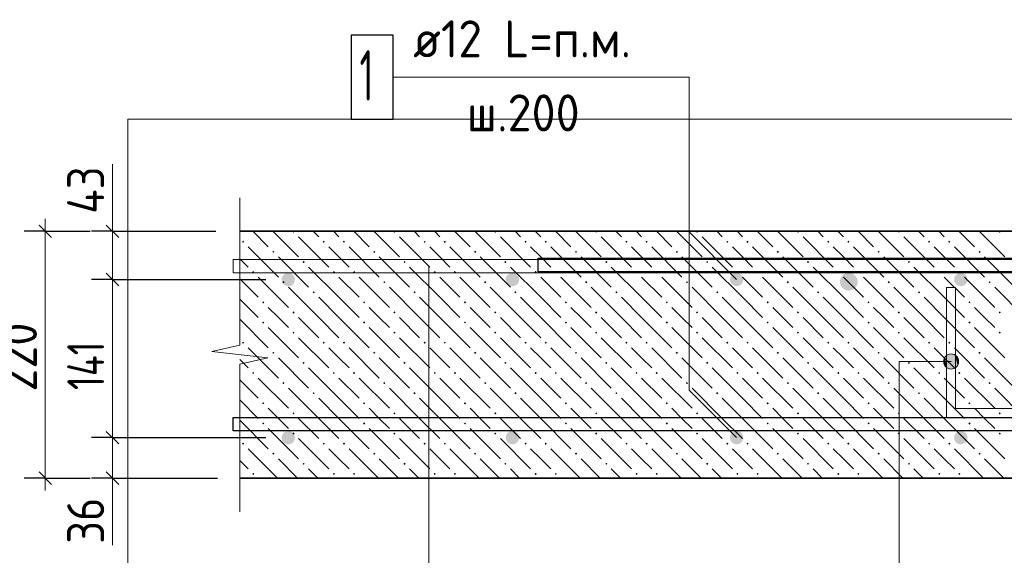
# Model space of a CAD drawing. Header units: millimetres. Extents: x 0 to 42000, y 0 to 29700.
# Tile 17 of 33: x 19842 to 25698, y 16247 to 19431. Entities that reach past the tile are written whole.
import ezdxf

# ---------------------------------------------------------------- set-up
doc = ezdxf.new("R2010")
doc.units = ezdxf.units.MM
for name, color, linetype, lineweight in [('Standard', 7, 'Continuous', 25), ('ДОП Верх по У', 7, 'Continuous', 18), ('ДОП Верх по Х', 7, 'Continuous', 18), ('ДОП Низ по У', 7, 'Continuous', 18), ('ЖБ Перекрытие верхний уровень', 7, 'Continuous', 18), ('Размерная линия_ общее', 7, 'Continuous', 13), ('Фиксатор', 7, 'Continuous', 50), ('Фоновоя арматура Х1', 7, 'Continuous', 25)]:
    doc.layers.add(name, color=color, linetype=linetype, lineweight=lineweight)
doc.styles.add('ISOCPEUR', font='txt')

msp = doc.modelspace()

# ---------------------------------------------------------------- hatches: boundary and pattern name
at = {"layer": 'Standard', "linetype": 'Continuous', "lineweight": 13, "transparency": 33554687}
for points in [[(25342.7, 17377), (25342.7, 17422), (25336.4, 17399.5)], [(25358.9, 17360.8), (25358.9, 17438.2), (25342.7, 17422)], [(25358.9, 17360.8), (25342.7, 17422), (25342.7, 17377)], [(25381.4, 17354.5), (25381.4, 17444.5), (25358.9, 17438.2)], [(25381.4, 17354.5), (25358.9, 17438.2), (25358.9, 17360.8)], [(25403.9, 17360.8), (25403.9, 17438.2), (25381.4, 17444.5)], [(25403.9, 17360.8), (25381.4, 17444.5), (25381.4, 17354.5)], [(25420.1, 17377), (25420.1, 17422), (25403.9, 17438.2)], [(25420.1, 17377), (25403.9, 17438.2), (25403.9, 17360.8)], [(25420.1, 17422), (25420.1, 17377), (25426.4, 17399.5)]]:
    msp.add_hatch(color=7, dxfattribs=at).paths.add_polyline_path(points)
at = {"layer": 'ДОП Верх по Х', "linetype": 'Continuous', "lineweight": 25, "transparency": 33554687}
msp.add_hatch(color=7, dxfattribs=at).paths.add_polyline_path([(24826.1, 17873), (24822, 17893.4), (24810.4, 17910.7), (24793.1, 17922.3), (24772.7, 17926.4), (24752.3, 17922.3), (24735, 17910.7), (24723.5, 17893.4), (24719.4, 17873), (24723.5, 17852.6), (24735, 17835.3), (24752.3, 17823.8), (24772.7, 17819.7), (24793.1, 17823.8), (24810.4, 17835.3), (24822, 17852.6)])
at = {"layer": 'ЖБ Перекрытие верхний уровень', "linetype": 'Continuous', "lineweight": 18, "transparency": 33554687}
for points in [[(21464.2, 18170.8), (21466.4, 18173), (21474.9, 18173), (21477.1, 18170.8), (21470.6, 18164.3)], [(22064.2, 18170.8), (22066.4, 18173), (22074.9, 18173), (22077.1, 18170.8), (22070.6, 18164.3)], [(22664.2, 18170.8), (22666.4, 18173), (22674.9, 18173), (22677.1, 18170.8), (22670.6, 18164.3)], [(23264.2, 18170.8), (23266.4, 18173), (23274.9, 18173), (23277.1, 18170.8), (23270.6, 18164.3)], [(23864.2, 18170.8), (23866.4, 18173), (23874.9, 18173), (23877.1, 18170.8), (23870.6, 18164.3)], [(24464.2, 18170.8), (24466.4, 18173), (24474.9, 18173), (24477.1, 18170.8), (24470.6, 18164.3)], [(25064.2, 18170.8), (25066.4, 18173), (25074.9, 18173), (25077.1, 18170.8), (25070.6, 18164.3)], [(25664.2, 18170.8), (25666.4, 18173), (25674.9, 18173), (25677.1, 18170.8), (25670.6, 18164.3)], [(21164.2, 18110.8), (21170.6, 18117.3), (21177.1, 18110.8), (21170.6, 18104.3)], [(21644.2, 18110.8), (21650.7, 18117.3), (21657.2, 18110.8), (21650.7, 18104.3)], [(21764.2, 18110.8), (21770.6, 18117.3), (21777.1, 18110.8), (21770.6, 18104.3)], [(22244.2, 18110.8), (22250.7, 18117.3), (22257.2, 18110.8), (22250.7, 18104.3)], [(22364.2, 18110.8), (22370.6, 18117.3), (22377.1, 18110.8), (22370.6, 18104.3)], [(22844.2, 18110.8), (22850.7, 18117.3), (22857.2, 18110.8), (22850.7, 18104.3)], [(22964.2, 18110.8), (22970.6, 18117.3), (22977.1, 18110.8), (22970.6, 18104.3)], [(23444.2, 18110.8), (23450.7, 18117.3), (23457.2, 18110.8), (23450.7, 18104.3)], [(23564.2, 18110.8), (23570.6, 18117.3), (23577.1, 18110.8), (23570.6, 18104.3)], [(24044.2, 18110.8), (24050.7, 18117.3), (24057.2, 18110.8), (24050.7, 18104.3)], [(24164.2, 18110.8), (24170.6, 18117.3), (24177.1, 18110.8), (24170.6, 18104.3)], [(24644.2, 18110.8), (24650.7, 18117.3), (24657.2, 18110.8), (24650.7, 18104.3)], [(24764.2, 18110.8), (24770.6, 18117.3), (24777.1, 18110.8), (24770.6, 18104.3)], [(25244.2, 18110.8), (25250.7, 18117.3), (25257.2, 18110.8), (25250.7, 18104.3)], [(25364.2, 18110.8), (25370.6, 18117.3), (25377.1, 18110.8), (25370.6, 18104.3)], [(21344.2, 18050.8), (21350.7, 18057.3), (21357.2, 18050.8), (21350.7, 18044.3)], [(21944.2, 18050.8), (21950.7, 18057.3), (21957.2, 18050.8), (21950.7, 18044.3)], [(22544.2, 18050.8), (22550.7, 18057.3), (22557.2, 18050.8), (22550.7, 18044.3)], [(23144.2, 18050.8), (23150.7, 18057.3), (23157.2, 18050.8), (23150.7, 18044.3)], [(23744.2, 18050.8), (23750.7, 18057.3), (23757.2, 18050.8), (23750.7, 18044.3)], [(24344.2, 18050.8), (24350.7, 18057.3), (24357.2, 18050.8), (24350.7, 18044.3)], [(24944.2, 18050.8), (24950.7, 18057.3), (24957.2, 18050.8), (24950.7, 18044.3)], [(25544.2, 18050.8), (25550.7, 18057.3), (25557.2, 18050.8), (25550.7, 18044.3)], [(21524.2, 17990.8), (21530.7, 17997.3), (21537.2, 17990.8), (21530.7, 17984.3)], [(22124.2, 17990.8), (22130.7, 17997.3), (22137.2, 17990.8), (22130.7, 17984.3)], [(22724.2, 17990.8), (22730.7, 17997.3), (22737.2, 17990.8), (22730.7, 17984.3)], [(23324.2, 17990.8), (23330.7, 17997.3), (23337.2, 17990.8), (23330.7, 17984.3)], [(23924.2, 17990.8), (23930.7, 17997.3), (23937.2, 17990.8), (23930.7, 17984.3)], [(24524.2, 17990.8), (24530.7, 17997.3), (24537.2, 17990.8), (24530.7, 17984.3)], [(25124.2, 17990.8), (25130.7, 17997.3), (25137.2, 17990.8), (25130.7, 17984.3)], [(21224.2, 17930.8), (21230.7, 17937.3), (21237.2, 17930.8), (21230.7, 17924.3)], [(21704.2, 17930.8), (21710.7, 17937.3), (21717.2, 17930.8), (21710.7, 17924.3)], [(21824.2, 17930.8), (21830.7, 17937.3), (21837.2, 17930.8), (21830.7, 17924.3)], [(22304.2, 17930.8), (22310.7, 17937.3), (22317.2, 17930.8), (22310.7, 17924.3)], [(22424.2, 17930.8), (22430.7, 17937.3), (22437.2, 17930.8), (22430.7, 17924.3)], [(22904.2, 17930.8), (22910.7, 17937.3), (22917.2, 17930.8), (22910.7, 17924.3)], [(23024.2, 17930.8), (23030.7, 17937.3), (23037.2, 17930.8), (23030.7, 17924.3)], [(23504.2, 17930.8), (23510.7, 17937.3), (23517.2, 17930.8), (23510.7, 17924.3)], [(23624.2, 17930.8), (23630.7, 17937.3), (23637.2, 17930.8), (23630.7, 17924.3)], [(24104.2, 17930.8), (24110.7, 17937.3), (24117.2, 17930.8), (24110.7, 17924.3)], [(24224.2, 17930.8), (24230.7, 17937.3), (24237.2, 17930.8), (24230.7, 17924.3)], [(24704.2, 17930.8), (24710.7, 17937.3), (24717.2, 17930.8), (24710.7, 17924.3)], [(24824.2, 17930.8), (24830.7, 17937.3), (24837.2, 17930.8), (24830.7, 17924.3)], [(25304.2, 17930.8), (25310.7, 17937.3), (25317.2, 17930.8), (25310.7, 17924.3)], [(25424.2, 17930.8), (25430.7, 17937.3), (25437.2, 17930.8), (25430.7, 17924.3)], [(21404.2, 17870.8), (21410.7, 17877.3), (21417.2, 17870.8), (21410.7, 17864.3)], [(22004.2, 17870.8), (22010.7, 17877.3), (22017.2, 17870.8), (22010.7, 17864.3)], [(22604.2, 17870.8), (22610.7, 17877.3), (22617.2, 17870.8), (22610.7, 17864.3)], [(23204.2, 17870.8), (23210.7, 17877.3), (23217.2, 17870.8), (23210.7, 17864.3)], [(23804.2, 17870.8), (23810.7, 17877.3), (23817.2, 17870.8), (23810.7, 17864.3)], [(24404.2, 17870.8), (24410.7, 17877.3), (24417.2, 17870.8), (24410.7, 17864.3)], [(25004.2, 17870.8), (25010.7, 17877.3), (25017.2, 17870.8), (25010.7, 17864.3)], [(25604.2, 17870.8), (25610.7, 17877.3), (25617.2, 17870.8), (25610.7, 17864.3)], [(21584.1, 17810.8), (21590.6, 17817.3), (21597.1, 17810.8), (21590.6, 17804.3)], [(22184.1, 17810.8), (22190.6, 17817.3), (22197.1, 17810.8), (22190.6, 17804.3)], [(22784.1, 17810.8), (22790.6, 17817.3), (22797.1, 17810.8), (22790.6, 17804.3)], [(23384.1, 17810.8), (23390.6, 17817.3), (23397.1, 17810.8), (23390.6, 17804.3)], [(23984.1, 17810.8), (23990.6, 17817.3), (23997.1, 17810.8), (23990.6, 17804.3)], [(24584.1, 17810.8), (24590.6, 17817.3), (24597.1, 17810.8), (24590.6, 17804.3)], [(25184.1, 17810.8), (25190.6, 17817.3), (25197.1, 17810.8), (25190.6, 17804.3)], [(21284.1, 17750.8), (21290.6, 17757.3), (21297.1, 17750.8), (21290.6, 17744.3)], [(21884.1, 17750.8), (21890.6, 17757.3), (21897.1, 17750.8), (21890.6, 17744.3)], [(22484.1, 17750.8), (22490.6, 17757.3), (22497.1, 17750.8), (22490.6, 17744.3)], [(23084.1, 17750.8), (23090.6, 17757.3), (23097.1, 17750.8), (23090.6, 17744.3)], [(23684.1, 17750.8), (23690.6, 17757.3), (23697.1, 17750.8), (23690.6, 17744.3)], [(24284.1, 17750.8), (24290.6, 17757.3), (24297.1, 17750.8), (24290.6, 17744.3)], [(24884.1, 17750.8), (24890.6, 17757.3), (24897.1, 17750.8), (24890.6, 17744.3)], [(25484.1, 17750.8), (25490.6, 17757.3), (25497.1, 17750.8), (25490.6, 17744.3)], [(21464.2, 17690.8), (21470.6, 17697.3), (21477.1, 17690.8), (21470.6, 17684.3)], [(22064.2, 17690.8), (22070.6, 17697.3), (22077.1, 17690.8), (22070.6, 17684.3)], [(22664.2, 17690.8), (22670.6, 17697.3), (22677.1, 17690.8), (22670.6, 17684.3)], [(23264.2, 17690.8), (23270.6, 17697.3), (23277.1, 17690.8), (23270.6, 17684.3)], [(23864.2, 17690.8), (23870.6, 17697.3), (23877.1, 17690.8), (23870.6, 17684.3)], [(24464.2, 17690.8), (24470.6, 17697.3), (24477.1, 17690.8), (24470.6, 17684.3)], [(25064.2, 17690.8), (25070.6, 17697.3), (25077.1, 17690.8), (25070.6, 17684.3)], [(25664.2, 17690.8), (25670.6, 17697.3), (25677.1, 17690.8), (25670.6, 17684.3)], [(21284.1, 17630.8), (21290.6, 17637.3), (21297.1, 17630.8), (21290.6, 17624.3)], [(21884.1, 17630.8), (21890.6, 17637.3), (21897.1, 17630.8), (21890.6, 17624.3)], [(22484.1, 17630.8), (22490.6, 17637.3), (22497.1, 17630.8), (22490.6, 17624.3)], [(23084.1, 17630.8), (23090.6, 17637.3), (23097.1, 17630.8), (23090.6, 17624.3)], [(23684.1, 17630.8), (23690.6, 17637.3), (23697.1, 17630.8), (23690.6, 17624.3)], [(24284.1, 17630.8), (24290.6, 17637.3), (24297.1, 17630.8), (24290.6, 17624.3)], [(24884.1, 17630.8), (24890.6, 17637.3), (24897.1, 17630.8), (24890.6, 17624.3)], [(25484.1, 17630.8), (25490.6, 17637.3), (25497.1, 17630.8), (25490.6, 17624.3)], [(21464.2, 17570.8), (21470.6, 17577.3), (21477.1, 17570.8), (21470.6, 17564.3)], [(22064.2, 17570.8), (22070.6, 17577.3), (22077.1, 17570.8), (22070.6, 17564.3)], [(22664.2, 17570.8), (22670.6, 17577.3), (22677.1, 17570.8), (22670.6, 17564.3)], [(23264.2, 17570.8), (23270.6, 17577.3), (23277.1, 17570.8), (23270.6, 17564.3)], [(23864.2, 17570.8), (23870.6, 17577.3), (23877.1, 17570.8), (23870.6, 17564.3)], [(24464.2, 17570.8), (24470.6, 17577.3), (24477.1, 17570.8), (24470.6, 17564.3)], [(25064.2, 17570.8), (25070.6, 17577.3), (25077.1, 17570.8), (25070.6, 17564.3)], [(25664.2, 17570.8), (25670.6, 17577.3), (25677.1, 17570.8), (25670.6, 17564.3)], [(21164.2, 17510.8), (21170.6, 17517.3), (21177.1, 17510.8), (21170.6, 17504.3)], [(21644.2, 17510.8), (21650.7, 17517.3), (21657.2, 17510.8), (21650.7, 17504.3)], [(21764.2, 17510.8), (21770.6, 17517.3), (21777.1, 17510.8), (21770.6, 17504.3)], [(22244.2, 17510.8), (22250.7, 17517.3), (22257.2, 17510.8), (22250.7, 17504.3)], [(22364.2, 17510.8), (22370.6, 17517.3), (22377.1, 17510.8), (22370.6, 17504.3)], [(22844.2, 17510.8), (22850.7, 17517.3), (22857.2, 17510.8), (22850.7, 17504.3)], [(22964.2, 17510.8), (22970.6, 17517.3), (22977.1, 17510.8), (22970.6, 17504.3)], [(23444.2, 17510.8), (23450.7, 17517.3), (23457.2, 17510.8), (23450.7, 17504.3)], [(23564.2, 17510.8), (23570.6, 17517.3), (23577.1, 17510.8), (23570.6, 17504.3)], [(24044.2, 17510.8), (24050.7, 17517.3), (24057.2, 17510.8), (24050.7, 17504.3)], [(24164.2, 17510.8), (24170.6, 17517.3), (24177.1, 17510.8), (24170.6, 17504.3)], [(24644.2, 17510.8), (24650.7, 17517.3), (24657.2, 17510.8), (24650.7, 17504.3)], [(24764.2, 17510.8), (24770.6, 17517.3), (24777.1, 17510.8), (24770.6, 17504.3)], [(25244.2, 17510.8), (25250.7, 17517.3), (25257.2, 17510.8), (25250.7, 17504.3)], [(25364.2, 17510.8), (25370.6, 17517.3), (25377.1, 17510.8), (25370.6, 17504.3)], [(21344.2, 17450.8), (21350.7, 17457.3), (21357.2, 17450.8), (21350.7, 17444.3)], [(21944.2, 17450.8), (21950.7, 17457.3), (21957.2, 17450.8), (21950.7, 17444.3)], [(22544.2, 17450.8), (22550.7, 17457.3), (22557.2, 17450.8), (22550.7, 17444.3)], [(23144.2, 17450.8), (23150.7, 17457.3), (23157.2, 17450.8), (23150.7, 17444.3)], [(23744.2, 17450.8), (23750.7, 17457.3), (23757.2, 17450.8), (23750.7, 17444.3)], [(24344.2, 17450.8), (24350.7, 17457.3), (24357.2, 17450.8), (24350.7, 17444.3)], [(24944.2, 17450.8), (24950.7, 17457.3), (24957.2, 17450.8), (24950.7, 17444.3)], [(25544.2, 17450.8), (25550.7, 17457.3), (25557.2, 17450.8), (25550.7, 17444.3)], [(21524.2, 17390.8), (21530.7, 17397.3), (21537.2, 17390.8), (21530.7, 17384.3)], [(22124.2, 17390.8), (22130.7, 17397.3), (22137.2, 17390.8), (22130.7, 17384.3)], [(22724.2, 17390.8), (22730.7, 17397.3), (22737.2, 17390.8), (22730.7, 17384.3)], [(23324.2, 17390.8), (23330.7, 17397.3), (23337.2, 17390.8), (23330.7, 17384.3)], [(23924.2, 17390.8), (23930.7, 17397.3), (23937.2, 17390.8), (23930.7, 17384.3)], [(24524.2, 17390.8), (24530.7, 17397.3), (24537.2, 17390.8), (24530.7, 17384.3)], [(25124.2, 17390.8), (25130.7, 17397.3), (25137.2, 17390.8), (25130.7, 17384.3)], [(21224.2, 17330.8), (21230.7, 17337.3), (21237.2, 17330.8), (21230.7, 17324.3)], [(21704.2, 17330.8), (21710.7, 17337.3), (21717.2, 17330.8), (21710.7, 17324.3)], [(21824.2, 17330.8), (21830.7, 17337.3), (21837.2, 17330.8), (21830.7, 17324.3)], [(22304.2, 17330.8), (22310.7, 17337.3), (22317.2, 17330.8), (22310.7, 17324.3)], [(22424.2, 17330.8), (22430.7, 17337.3), (22437.2, 17330.8), (22430.7, 17324.3)], [(22904.2, 17330.8), (22910.7, 17337.3), (22917.2, 17330.8), (22910.7, 17324.3)], [(23024.2, 17330.8), (23030.7, 17337.3), (23037.2, 17330.8), (23030.7, 17324.3)], [(23504.2, 17330.8), (23510.7, 17337.3), (23517.2, 17330.8), (23510.7, 17324.3)], [(23624.2, 17330.8), (23630.7, 17337.3), (23637.2, 17330.8), (23630.7, 17324.3)], [(24104.2, 17330.8), (24110.7, 17337.3), (24117.2, 17330.8), (24110.7, 17324.3)], [(24224.2, 17330.8), (24230.7, 17337.3), (24237.2, 17330.8), (24230.7, 17324.3)], [(24704.2, 17330.8), (24710.7, 17337.3), (24717.2, 17330.8), (24710.7, 17324.3)], [(24824.2, 17330.8), (24830.7, 17337.3), (24837.2, 17330.8), (24830.7, 17324.3)], [(25304.2, 17330.8), (25310.7, 17337.3), (25317.2, 17330.8), (25310.7, 17324.3)], [(25424.2, 17330.8), (25430.7, 17337.3), (25437.2, 17330.8), (25430.7, 17324.3)], [(21404.2, 17270.8), (21410.7, 17277.3), (21417.2, 17270.8), (21410.7, 17264.3)], [(22004.2, 17270.8), (22010.7, 17277.3), (22017.2, 17270.8), (22010.7, 17264.3)], [(22604.2, 17270.8), (22610.7, 17277.3), (22617.2, 17270.8), (22610.7, 17264.3)], [(23204.2, 17270.8), (23210.7, 17277.3), (23217.2, 17270.8), (23210.7, 17264.3)], [(23804.2, 17270.8), (23810.7, 17277.3), (23817.2, 17270.8), (23810.7, 17264.3)], [(24404.2, 17270.8), (24410.7, 17277.3), (24417.2, 17270.8), (24410.7, 17264.3)], [(25004.2, 17270.8), (25010.7, 17277.3), (25017.2, 17270.8), (25010.7, 17264.3)], [(25604.2, 17270.8), (25610.7, 17277.3), (25617.2, 17270.8), (25610.7, 17264.3)], [(21584.1, 17210.8), (21590.6, 17217.3), (21597.1, 17210.8), (21590.6, 17204.3)], [(22184.1, 17210.8), (22190.6, 17217.3), (22197.1, 17210.8), (22190.6, 17204.3)], [(22784.1, 17210.8), (22790.6, 17217.3), (22797.1, 17210.8), (22790.6, 17204.3)], [(23384.1, 17210.8), (23390.6, 17217.3), (23397.1, 17210.8), (23390.6, 17204.3)], [(23984.1, 17210.8), (23990.6, 17217.3), (23997.1, 17210.8), (23990.6, 17204.3)], [(24584.1, 17210.8), (24590.6, 17217.3), (24597.1, 17210.8), (24590.6, 17204.3)], [(25184.1, 17210.8), (25190.6, 17217.3), (25197.1, 17210.8), (25190.6, 17204.3)], [(21284.1, 17150.8), (21290.6, 17157.3), (21297.1, 17150.8), (21290.6, 17144.3)], [(21884.1, 17150.8), (21890.6, 17157.3), (21897.1, 17150.8), (21890.6, 17144.3)], [(22484.1, 17150.8), (22490.6, 17157.3), (22497.1, 17150.8), (22490.6, 17144.3)], [(23084.1, 17150.8), (23090.6, 17157.3), (23097.1, 17150.8), (23090.6, 17144.3)], [(23684.1, 17150.8), (23690.6, 17157.3), (23697.1, 17150.8), (23690.6, 17144.3)], [(24284.1, 17150.8), (24290.6, 17157.3), (24297.1, 17150.8), (24290.6, 17144.3)], [(24884.1, 17150.8), (24890.6, 17157.3), (24897.1, 17150.8), (24890.6, 17144.3)], [(25484.1, 17150.8), (25490.6, 17157.3), (25497.1, 17150.8), (25490.6, 17144.3)], [(21464.2, 17090.8), (21470.6, 17097.3), (21477.1, 17090.8), (21470.6, 17084.3)], [(22064.2, 17090.8), (22070.6, 17097.3), (22077.1, 17090.8), (22070.6, 17084.3)], [(22664.2, 17090.8), (22670.6, 17097.3), (22677.1, 17090.8), (22670.6, 17084.3)], [(23264.2, 17090.8), (23270.6, 17097.3), (23277.1, 17090.8), (23270.6, 17084.3)], [(23864.2, 17090.8), (23870.6, 17097.3), (23877.1, 17090.8), (23870.6, 17084.3)], [(24464.2, 17090.8), (24470.6, 17097.3), (24477.1, 17090.8), (24470.6, 17084.3)], [(25064.2, 17090.8), (25070.6, 17097.3), (25077.1, 17090.8), (25070.6, 17084.3)], [(25664.2, 17090.8), (25670.6, 17097.3), (25677.1, 17090.8), (25670.6, 17084.3)], [(21284.1, 17030.8), (21290.6, 17037.3), (21297.1, 17030.8), (21290.6, 17024.3)], [(21884.1, 17030.8), (21890.6, 17037.3), (21897.1, 17030.8), (21890.6, 17024.3)], [(22484.1, 17030.8), (22490.6, 17037.3), (22497.1, 17030.8), (22490.6, 17024.3)], [(23084.1, 17030.8), (23090.6, 17037.3), (23097.1, 17030.8), (23090.6, 17024.3)], [(23684.1, 17030.8), (23690.6, 17037.3), (23697.1, 17030.8), (23690.6, 17024.3)], [(24284.1, 17030.8), (24290.6, 17037.3), (24297.1, 17030.8), (24290.6, 17024.3)], [(24884.1, 17030.8), (24890.6, 17037.3), (24897.1, 17030.8), (24890.6, 17024.3)], [(25484.1, 17030.8), (25490.6, 17037.3), (25497.1, 17030.8), (25490.6, 17024.3)], [(21464.2, 16970.8), (21470.6, 16977.3), (21477.1, 16970.8), (21470.6, 16964.3)], [(22064.2, 16970.8), (22070.6, 16977.3), (22077.1, 16970.8), (22070.6, 16964.3)], [(22664.2, 16970.8), (22670.6, 16977.3), (22677.1, 16970.8), (22670.6, 16964.3)], [(23264.2, 16970.8), (23270.6, 16977.3), (23277.1, 16970.8), (23270.6, 16964.3)], [(23864.2, 16970.8), (23870.6, 16977.3), (23877.1, 16970.8), (23870.6, 16964.3)], [(24464.2, 16970.8), (24470.6, 16977.3), (24477.1, 16970.8), (24470.6, 16964.3)], [(25064.2, 16970.8), (25070.6, 16977.3), (25077.1, 16970.8), (25070.6, 16964.3)], [(25664.2, 16970.8), (25670.6, 16977.3), (25677.1, 16970.8), (25670.6, 16964.3)], [(21164.2, 16910.8), (21170.6, 16917.3), (21177.1, 16910.8), (21170.6, 16904.3)], [(21644.2, 16910.8), (21650.7, 16917.3), (21657.2, 16910.8), (21650.7, 16904.3)], [(21764.2, 16910.8), (21770.6, 16917.3), (21777.1, 16910.8), (21770.6, 16904.3)], [(22244.2, 16910.8), (22250.7, 16917.3), (22257.2, 16910.8), (22250.7, 16904.3)], [(22364.2, 16910.8), (22370.6, 16917.3), (22377.1, 16910.8), (22370.6, 16904.3)], [(22844.2, 16910.8), (22850.7, 16917.3), (22857.2, 16910.8), (22850.7, 16904.3)], [(22964.2, 16910.8), (22970.6, 16917.3), (22977.1, 16910.8), (22970.6, 16904.3)], [(23444.2, 16910.8), (23450.7, 16917.3), (23457.2, 16910.8), (23450.7, 16904.3)], [(23564.2, 16910.8), (23570.6, 16917.3), (23577.1, 16910.8), (23570.6, 16904.3)], [(24044.2, 16910.8), (24050.7, 16917.3), (24057.2, 16910.8), (24050.7, 16904.3)], [(24164.2, 16910.8), (24170.6, 16917.3), (24177.1, 16910.8), (24170.6, 16904.3)], [(24644.2, 16910.8), (24650.7, 16917.3), (24657.2, 16910.8), (24650.7, 16904.3)], [(24764.2, 16910.8), (24770.6, 16917.3), (24777.1, 16910.8), (24770.6, 16904.3)], [(25244.2, 16910.8), (25250.7, 16917.3), (25257.2, 16910.8), (25250.7, 16904.3)], [(25364.2, 16910.8), (25370.6, 16917.3), (25377.1, 16910.8), (25370.6, 16904.3)], [(21344.2, 16850.8), (21350.7, 16857.3), (21357.2, 16850.8), (21350.7, 16844.3)], [(21944.2, 16850.8), (21950.7, 16857.3), (21957.2, 16850.8), (21950.7, 16844.3)], [(22544.2, 16850.8), (22550.7, 16857.3), (22557.2, 16850.8), (22550.7, 16844.3)], [(23144.2, 16850.8), (23150.7, 16857.3), (23157.2, 16850.8), (23150.7, 16844.3)], [(23744.2, 16850.8), (23750.7, 16857.3), (23757.2, 16850.8), (23750.7, 16844.3)], [(24344.2, 16850.8), (24350.7, 16857.3), (24357.2, 16850.8), (24350.7, 16844.3)], [(24944.2, 16850.8), (24950.7, 16857.3), (24957.2, 16850.8), (24950.7, 16844.3)], [(25544.2, 16850.8), (25550.7, 16857.3), (25557.2, 16850.8), (25550.7, 16844.3)], [(21524.2, 16790.8), (21530.7, 16797.3), (21537.2, 16790.8), (21530.7, 16784.3)], [(22124.2, 16790.8), (22130.7, 16797.3), (22137.2, 16790.8), (22130.7, 16784.3)], [(22724.2, 16790.8), (22730.7, 16797.3), (22737.2, 16790.8), (22730.7, 16784.3)], [(23324.2, 16790.8), (23330.7, 16797.3), (23337.2, 16790.8), (23330.7, 16784.3)], [(23924.2, 16790.8), (23930.7, 16797.3), (23937.2, 16790.8), (23930.7, 16784.3)], [(24524.2, 16790.8), (24530.7, 16797.3), (24537.2, 16790.8), (24530.7, 16784.3)], [(25124.2, 16790.8), (25130.7, 16797.3), (25137.2, 16790.8), (25130.7, 16784.3)], [(21224.2, 16730.8), (21230.7, 16737.3), (21237.2, 16730.8), (21230.7, 16724.3)], [(21704.2, 16730.8), (21710.7, 16737.3), (21717.2, 16730.8), (21710.7, 16724.3)], [(21824.2, 16730.8), (21830.7, 16737.3), (21837.2, 16730.8), (21830.7, 16724.3)], [(22304.2, 16730.8), (22310.7, 16737.3), (22317.2, 16730.8), (22310.7, 16724.3)], [(22424.2, 16730.8), (22430.7, 16737.3), (22437.2, 16730.8), (22430.7, 16724.3)], [(22904.2, 16730.8), (22910.7, 16737.3), (22917.2, 16730.8), (22910.7, 16724.3)], [(23024.2, 16730.8), (23030.7, 16737.3), (23037.2, 16730.8), (23030.7, 16724.3)], [(23504.2, 16730.8), (23510.7, 16737.3), (23517.2, 16730.8), (23510.7, 16724.3)], [(23624.2, 16730.8), (23630.7, 16737.3), (23637.2, 16730.8), (23630.7, 16724.3)], [(24104.2, 16730.8), (24110.7, 16737.3), (24117.2, 16730.8), (24110.7, 16724.3)], [(24224.2, 16730.8), (24230.7, 16737.3), (24237.2, 16730.8), (24230.7, 16724.3)], [(24704.2, 16730.8), (24710.7, 16737.3), (24717.2, 16730.8), (24710.7, 16724.3)], [(24824.2, 16730.8), (24830.7, 16737.3), (24837.2, 16730.8), (24830.7, 16724.3)], [(25304.2, 16730.8), (25310.7, 16737.3), (25317.2, 16730.8), (25310.7, 16724.3)], [(25424.2, 16730.8), (25430.7, 16737.3), (25437.2, 16730.8), (25430.7, 16724.3)]]:
    msp.add_hatch(color=7, dxfattribs=at).paths.add_polyline_path(points, flags=16)
at = {"layer": 'Фоновоя арматура Х1', "linetype": 'Continuous', "lineweight": 18, "transparency": 33554687}
for points in [[(21479.4, 17886.4), (21476.3, 17901.7), (21467.7, 17914.6), (21454.7, 17923.3), (21439.4, 17926.4), (21424.1, 17923.3), (21411.1, 17914.6), (21402.4, 17901.7), (21399.4, 17886.4), (21402.4, 17871.1), (21411.1, 17858.1), (21424.1, 17849.4), (21439.4, 17846.4), (21454.7, 17849.4), (21467.7, 17858.1), (21476.3, 17871.1)], [(22812.7, 17886.4), (22809.7, 17901.7), (22801, 17914.6), (22788, 17923.3), (22772.7, 17926.4), (22757.4, 17923.3), (22744.4, 17914.6), (22735.8, 17901.7), (22732.7, 17886.4), (22735.8, 17871.1), (22744.4, 17858.1), (22757.4, 17849.4), (22772.7, 17846.4), (22788, 17849.4), (22801, 17858.1), (22809.7, 17871.1)], [(24146.1, 17886.4), (24143, 17901.7), (24134.4, 17914.6), (24121.4, 17923.3), (24106.1, 17926.4), (24090.8, 17923.3), (24077.8, 17914.6), (24069.1, 17901.7), (24066.1, 17886.4), (24069.1, 17871.1), (24077.8, 17858.1), (24090.8, 17849.4), (24106.1, 17846.4), (24121.4, 17849.4), (24134.4, 17858.1), (24143, 17871.1)], [(25479.4, 17886.4), (25476.3, 17901.7), (25467.7, 17914.6), (25454.7, 17923.3), (25439.4, 17926.4), (25424.1, 17923.3), (25411.1, 17914.6), (25402.4, 17901.7), (25399.4, 17886.4), (25402.4, 17871.1), (25411.1, 17858.1), (25424.1, 17849.4), (25439.4, 17846.4), (25454.7, 17849.4), (25467.7, 17858.1), (25476.3, 17871.1)], [(21479.4, 16946.4), (21476.3, 16961.7), (21467.7, 16974.7), (21454.7, 16983.3), (21439.4, 16986.4), (21424.1, 16983.3), (21411.1, 16974.7), (21402.4, 16961.7), (21399.4, 16946.4), (21402.4, 16931.1), (21411.1, 16918.1), (21424.1, 16909.4), (21439.4, 16906.4), (21454.7, 16909.4), (21467.7, 16918.1), (21476.3, 16931.1)], [(22812.7, 16946.4), (22809.7, 16961.7), (22801, 16974.7), (22788, 16983.3), (22772.7, 16986.4), (22757.4, 16983.3), (22744.4, 16974.7), (22735.8, 16961.7), (22732.7, 16946.4), (22735.8, 16931.1), (22744.4, 16918.1), (22757.4, 16909.4), (22772.7, 16906.4), (22788, 16909.4), (22801, 16918.1), (22809.7, 16931.1)], [(24146.1, 16946.4), (24143, 16961.7), (24134.4, 16974.7), (24121.4, 16983.3), (24106.1, 16986.4), (24090.8, 16983.3), (24077.8, 16974.7), (24069.1, 16961.7), (24066.1, 16946.4), (24069.1, 16931.1), (24077.8, 16918.1), (24090.8, 16909.4), (24106.1, 16906.4), (24121.4, 16909.4), (24134.4, 16918.1), (24143, 16931.1)], [(25479.4, 16946.4), (25476.3, 16961.7), (25467.7, 16974.7), (25454.7, 16983.3), (25439.4, 16986.4), (25424.1, 16983.3), (25411.1, 16974.7), (25402.4, 16961.7), (25399.4, 16946.4), (25402.4, 16931.1), (25411.1, 16918.1), (25424.1, 16909.4), (25439.4, 16906.4), (25454.7, 16909.4), (25467.7, 16918.1), (25476.3, 16931.1)]]:
    msp.add_hatch(color=7, dxfattribs=at).paths.add_polyline_path(points)

# ---------------------------------------------------------------- linework, layer by layer
at = {"layer": 'Standard', "color": 7, "linetype": 'Continuous', "lineweight": 13, "transparency": 33554687}
for p, q in [((20394.6, 18573), (20394.6, 18173)), ((21151, 18373), (21151, 17495.7)), ((21151, 17495.7), (20984.4, 17458.4)), ((20984.4, 17458.4), (21317.7, 17421)), ((21317.7, 17421), (21151, 17383.7)), ((25336.4, 17399.5), (25336.4, 17399.5)), ((25381.4, 17444.5), (25381.4, 17444.5)), ((25426.4, 17399.5), (25426.4, 17399.5)), ((21151, 17383.7), (21151, 16506.4)), ((25381.4, 17354.5), (25381.4, 17354.5)), ((20394.6, 16706.4), (20394.6, 16306.4)), ((21151, 16506.4), (21151, 16506.4))]:
    msp.add_line(p, q, dxfattribs=at)
for points in [[(24106.1, 17886.4), (23823.2, 18169.2), (23823.2, 19089.7), (22062.9, 19089.7)], [(24106.1, 16946.4), (23823.2, 17229.2), (23823.2, 18169.2)], [(20426.3, 15743.1), (22274.6, 15743.1), (22274.6, 15993.9), (22274.6, 17966.4)], [(25381.4, 17399.5), (25071.8, 17399.5), (25071.8, 15743.1), (22918.1, 15743.1)]]:
    msp.add_lwpolyline(points, dxfattribs=at)
at = {"layer": 'Standard', "color": 254, "linetype": 'Continuous', "lineweight": 13, "true_color": 0xc4c4ff, "transparency": 33554687}
msp.add_lwpolyline([(20484.4, 13506.4), (41354.8, 13506.4), (41354.8, 18839.7), (20484.4, 18839.7), (20484.4, 13506.4)], dxfattribs=at)
at = {"layer": 'Standard', "color": 7, "linetype": 'Continuous', "lineweight": 13, "transparency": 33554687}
msp.add_circle((25381.4, 17399.5), 45, dxfattribs=at)
at = {"layer": 'ДОП Верх по У', "color": 7, "linetype": 'Continuous', "lineweight": 25, "transparency": 33554687}
msp.add_lwpolyline([(22926.1, 18013), (31006.1, 18013), (31006.1, 16986.4), (27592.7, 16986.4), (27592.7, 17066.4), (30926.1, 17066.4), (30926.1, 17933), (22926.1, 17933), (22926.1, 18013)], dxfattribs=at)
msp.add_lwpolyline([(22926.1, 18013), (31006.1, 18013), (31006.1, 16986.4), (27592.7, 16986.4), (27592.7, 17066.4), (30926.1, 17066.4), (30926.1, 17933), (22926.1, 17933), (22926.1, 18013)], dxfattribs=at)
at = {"layer": 'ДОП Низ по У', "color": 7, "linetype": 'Continuous', "lineweight": 25, "transparency": 33554687}
msp.add_lwpolyline([(26172.7, 16986.4), (21111.1, 16986.4), (21111.1, 17066.4), (26172.7, 17066.4), (26172.7, 16986.4)], dxfattribs=at)
at = {"layer": 'ЖБ Перекрытие верхний уровень', "color": 7, "linetype": 'Continuous', "lineweight": 35, "transparency": 33554687}
for p, q in [((31172.7, 18173), (21151, 18173)), ((21151, 16706.4), (29506.1, 16706.4))]:
    msp.add_line(p, q, dxfattribs=at)
at = {"layer": 'ЖБ Перекрытие верхний уровень', "color": 9, "linetype": 'Continuous', "lineweight": 18, "true_color": 0xc7c7c7, "transparency": 33554687}
for p, q in [((21228.4, 18173), (21320.7, 18080.8)), ((21348.5, 18173), (21500.7, 18020.8)), ((21588.4, 18173), (21620.7, 18140.8)), ((21708.4, 18173), (21740.7, 18140.8)), ((21828.4, 18173), (21920.7, 18080.8)), ((21948.5, 18173), (22100.7, 18020.8)), ((22188.4, 18173), (22220.7, 18140.8)), ((22308.4, 18173), (22340.7, 18140.8)), ((22428.4, 18173), (22520.7, 18080.8)), ((22548.5, 18173), (22700.7, 18020.8)), ((22788.4, 18173), (22820.7, 18140.8)), ((22908.4, 18173), (22940.7, 18140.8)), ((23028.4, 18173), (23120.7, 18080.8)), ((23148.5, 18173), (23300.7, 18020.8)), ((23388.4, 18173), (23420.7, 18140.8)), ((23508.4, 18173), (23540.7, 18140.8)), ((23628.4, 18173), (23720.7, 18080.8)), ((23748.5, 18173), (23900.7, 18020.8)), ((23988.4, 18173), (24020.7, 18140.8)), ((24108.4, 18173), (24140.7, 18140.8)), ((24228.4, 18173), (24320.7, 18080.8)), ((24348.5, 18173), (24500.7, 18020.8)), ((24588.4, 18173), (24620.7, 18140.8)), ((24708.4, 18173), (24740.7, 18140.8)), ((24828.4, 18173), (24920.7, 18080.8)), ((24948.5, 18173), (25100.7, 18020.8)), ((25188.4, 18173), (25220.7, 18140.8)), ((25308.4, 18173), (25340.7, 18140.8)), ((25428.4, 18173), (25520.7, 18080.8)), ((25548.5, 18173), (25700.7, 18020.8)), ((21500.7, 18140.8), (21680.6, 17960.8)), ((22100.7, 18140.8), (22280.6, 17960.8)), ((22700.7, 18140.8), (22880.6, 17960.8)), ((23300.7, 18140.8), (23480.6, 17960.8)), ((23900.7, 18140.8), (24080.6, 17960.8)), ((24500.7, 18140.8), (24680.6, 17960.8)), ((25100.7, 18140.8), (25280.6, 17960.8)), ((21200.7, 18080.8), (21380.6, 17900.8)), ((21740.7, 18020.8), (21680.6, 18080.8)), ((21800.7, 18080.8), (21980.6, 17900.8)), ((22340.7, 18020.8), (22280.6, 18080.8)), ((22400.7, 18080.8), (22580.6, 17900.8)), ((22940.7, 18020.8), (22880.6, 18080.8)), ((23000.7, 18080.8), (23180.6, 17900.8)), ((23540.7, 18020.8), (23480.6, 18080.8)), ((23600.7, 18080.8), (23780.6, 17900.8)), ((24140.7, 18020.8), (24080.6, 18080.8)), ((24200.7, 18080.8), (24380.6, 17900.8)), ((24740.7, 18020.8), (24680.6, 18080.8)), ((24800.7, 18080.8), (24980.6, 17900.8)), ((25340.7, 18020.8), (25280.6, 18080.8)), ((25400.7, 18080.8), (25580.6, 17900.8)), ((21200.7, 17960.8), (21151, 18010.4)), ((21380.6, 18020.8), (21560.7, 17840.8)), ((21800.7, 17960.8), (21740.7, 18020.8)), ((21980.6, 18020.8), (22160.7, 17840.8)), ((22400.7, 17960.8), (22340.7, 18020.8)), ((22580.6, 18020.8), (22760.7, 17840.8)), ((23000.7, 17960.8), (22940.7, 18020.8)), ((23180.6, 18020.8), (23360.7, 17840.8)), ((23600.7, 17960.8), (23540.7, 18020.8)), ((23780.6, 18020.8), (23960.7, 17840.8)), ((24200.7, 17960.8), (24140.7, 18020.8)), ((24380.6, 18020.8), (24560.7, 17840.8)), ((24800.7, 17960.8), (24740.7, 18020.8)), ((24980.6, 18020.8), (25160.7, 17840.8)), ((25400.7, 17960.8), (25340.7, 18020.8)), ((25580.6, 18020.8), (25760.7, 17840.8)), ((21740.7, 17780.8), (21560.7, 17960.8)), ((22340.7, 17780.8), (22160.7, 17960.8)), ((22940.7, 17780.8), (22760.7, 17960.8)), ((23540.7, 17780.8), (23360.7, 17960.8)), ((24140.7, 17780.8), (23960.7, 17960.8)), ((24740.7, 17780.8), (24560.7, 17960.8)), ((25340.7, 17780.8), (25160.7, 17960.8)), ((21151, 17890.4), (21260.7, 17780.8)), ((21260.7, 17900.8), (21440.7, 17720.8)), ((21740.7, 17900.8), (21860.7, 17780.8)), ((21860.7, 17900.8), (22040.7, 17720.8)), ((22340.7, 17900.8), (22460.7, 17780.8)), ((22460.7, 17900.8), (22640.7, 17720.8)), ((22940.7, 17900.8), (23060.7, 17780.8)), ((23060.7, 17900.8), (23240.7, 17720.8)), ((23540.7, 17900.8), (23660.7, 17780.8)), ((23660.7, 17900.8), (23840.7, 17720.8)), ((24140.7, 17900.8), (24260.7, 17780.8)), ((24260.7, 17900.8), (24440.7, 17720.8)), ((24740.7, 17900.8), (24860.7, 17780.8)), ((24860.7, 17900.8), (25040.7, 17720.8)), ((25340.7, 17900.8), (25460.7, 17780.8)), ((25460.7, 17900.8), (25640.7, 17720.8)), ((21620.7, 17660.8), (21440.7, 17840.8)), ((22220.7, 17660.8), (22040.7, 17840.8)), ((22820.7, 17660.8), (22640.7, 17840.8)), ((23420.7, 17660.8), (23240.7, 17840.8)), ((24020.7, 17660.8), (23840.7, 17840.8)), ((24620.7, 17660.8), (24440.7, 17840.8)), ((25220.7, 17660.8), (25040.7, 17840.8)), ((25820.7, 17660.8), (25640.7, 17840.8)), ((21151, 17770.4), (21260.7, 17660.8)), ((21620.7, 17780.8), (21740.7, 17660.8)), ((21740.7, 17780.8), (21860.7, 17660.8)), ((22220.7, 17780.8), (22340.7, 17660.8)), ((22340.7, 17780.8), (22460.7, 17660.8)), ((22820.7, 17780.8), (22940.7, 17660.8)), ((22940.7, 17780.8), (23060.7, 17660.8)), ((23420.7, 17780.8), (23540.7, 17660.8)), ((23540.7, 17780.8), (23660.7, 17660.8)), ((24020.7, 17780.8), (24140.7, 17660.8)), ((24140.7, 17780.8), (24260.7, 17660.8)), ((24620.7, 17780.8), (24740.7, 17660.8)), ((24740.7, 17780.8), (24860.7, 17660.8)), ((25220.7, 17780.8), (25340.7, 17660.8)), ((25340.7, 17780.8), (25460.7, 17660.8)), ((21380.6, 17660.8), (21320.7, 17720.8)), ((21980.6, 17660.8), (21920.7, 17720.8)), ((22580.6, 17660.8), (22520.7, 17720.8)), ((23180.6, 17660.8), (23120.7, 17720.8)), ((23780.6, 17660.8), (23720.7, 17720.8)), ((24380.6, 17660.8), (24320.7, 17720.8)), ((24980.6, 17660.8), (24920.7, 17720.8)), ((25580.6, 17660.8), (25520.7, 17720.8)), ((21151, 17650.4), (21320.7, 17480.8)), ((21440.7, 17600.8), (21380.6, 17660.8)), ((21500.7, 17660.8), (21620.7, 17540.8)), ((21620.7, 17660.8), (21740.7, 17540.8)), ((21740.7, 17660.8), (21920.7, 17480.8)), ((22040.7, 17600.8), (21980.6, 17660.8)), ((22100.7, 17660.8), (22220.7, 17540.8)), ((22220.7, 17660.8), (22340.7, 17540.8)), ((22340.7, 17660.8), (22520.7, 17480.8)), ((22640.7, 17600.8), (22580.6, 17660.8)), ((22700.7, 17660.8), (22820.7, 17540.8)), ((22820.7, 17660.8), (22940.7, 17540.8)), ((22940.7, 17660.8), (23120.7, 17480.8)), ((23240.7, 17600.8), (23180.6, 17660.8)), ((23300.7, 17660.8), (23420.7, 17540.8)), ((23420.7, 17660.8), (23540.7, 17540.8)), ((23540.7, 17660.8), (23720.7, 17480.8)), ((23840.7, 17600.8), (23780.6, 17660.8)), ((23900.7, 17660.8), (24020.7, 17540.8)), ((24020.7, 17660.8), (24140.7, 17540.8)), ((24140.7, 17660.8), (24320.7, 17480.8)), ((24440.7, 17600.8), (24380.6, 17660.8)), ((24500.7, 17660.8), (24620.7, 17540.8)), ((24620.7, 17660.8), (24740.7, 17540.8)), ((24740.7, 17660.8), (24920.7, 17480.8)), ((25040.7, 17600.8), (24980.6, 17660.8)), ((25100.7, 17660.8), (25220.7, 17540.8)), ((25220.7, 17660.8), (25340.7, 17540.8)), ((25340.7, 17660.8), (25520.7, 17480.8)), ((25640.7, 17600.8), (25580.6, 17660.8)), ((21320.7, 17600.8), (21500.7, 17420.8)), ((21920.7, 17600.8), (22100.7, 17420.8)), ((22520.7, 17600.8), (22700.7, 17420.8)), ((23120.7, 17600.8), (23300.7, 17420.8)), ((23720.7, 17600.8), (23900.7, 17420.8)), ((24320.7, 17600.8), (24500.7, 17420.8)), ((24920.7, 17600.8), (25100.7, 17420.8)), ((25520.7, 17600.8), (25700.7, 17420.8)), ((21500.7, 17540.8), (21680.6, 17360.8)), ((22100.7, 17540.8), (22280.6, 17360.8)), ((22700.7, 17540.8), (22880.6, 17360.8)), ((23300.7, 17540.8), (23480.6, 17360.8)), ((23900.7, 17540.8), (24080.6, 17360.8)), ((24500.7, 17540.8), (24680.6, 17360.8)), ((25100.7, 17540.8), (25280.6, 17360.8)), ((21200.7, 17480.8), (21380.6, 17300.8)), ((21740.7, 17420.8), (21680.6, 17480.8)), ((21800.7, 17480.8), (21980.6, 17300.8)), ((22340.7, 17420.8), (22280.6, 17480.8)), ((22400.7, 17480.8), (22580.6, 17300.8)), ((22940.7, 17420.8), (22880.6, 17480.8)), ((23000.7, 17480.8), (23180.6, 17300.8)), ((23540.7, 17420.8), (23480.6, 17480.8)), ((23600.7, 17480.8), (23780.6, 17300.8)), ((24140.7, 17420.8), (24080.6, 17480.8)), ((24200.7, 17480.8), (24380.6, 17300.8)), ((24740.7, 17420.8), (24680.6, 17480.8)), ((24800.7, 17480.8), (24980.6, 17300.8)), ((25340.7, 17420.8), (25280.6, 17480.8)), ((25400.7, 17480.8), (25580.6, 17300.8)), ((21200.7, 17360.8), (21151, 17410.4)), ((21380.6, 17420.8), (21560.7, 17240.8)), ((21800.7, 17360.8), (21740.7, 17420.8)), ((21980.6, 17420.8), (22160.7, 17240.8)), ((22400.7, 17360.8), (22340.7, 17420.8)), ((22580.6, 17420.8), (22760.7, 17240.8)), ((23000.7, 17360.8), (22940.7, 17420.8)), ((23180.6, 17420.8), (23360.7, 17240.8)), ((23600.7, 17360.8), (23540.7, 17420.8)), ((23780.6, 17420.8), (23960.7, 17240.8)), ((24200.7, 17360.8), (24140.7, 17420.8)), ((24380.6, 17420.8), (24560.7, 17240.8)), ((24800.7, 17360.8), (24740.7, 17420.8)), ((24980.6, 17420.8), (25160.7, 17240.8)), ((25400.7, 17360.8), (25340.7, 17420.8)), ((25580.6, 17420.8), (25760.7, 17240.8)), ((21740.7, 17180.8), (21560.7, 17360.8)), ((22340.7, 17180.8), (22160.7, 17360.8)), ((22940.7, 17180.8), (22760.7, 17360.8)), ((23540.7, 17180.8), (23360.7, 17360.8)), ((24140.7, 17180.8), (23960.7, 17360.8)), ((24740.7, 17180.8), (24560.7, 17360.8)), ((25340.7, 17180.8), (25160.7, 17360.8)), ((21151, 17290.4), (21260.7, 17180.8)), ((21260.7, 17300.8), (21440.7, 17120.8)), ((21740.7, 17300.8), (21860.7, 17180.8)), ((21860.7, 17300.8), (22040.7, 17120.8)), ((22340.7, 17300.8), (22460.7, 17180.8)), ((22460.7, 17300.8), (22640.7, 17120.8)), ((22940.7, 17300.8), (23060.7, 17180.8)), ((23060.7, 17300.8), (23240.7, 17120.8)), ((23540.7, 17300.8), (23660.7, 17180.8)), ((23660.7, 17300.8), (23840.7, 17120.8)), ((24140.7, 17300.8), (24260.7, 17180.8)), ((24260.7, 17300.8), (24440.7, 17120.8)), ((24740.7, 17300.8), (24860.7, 17180.8)), ((24860.7, 17300.8), (25040.7, 17120.8)), ((25340.7, 17300.8), (25460.7, 17180.8)), ((25460.7, 17300.8), (25640.7, 17120.8)), ((21620.7, 17060.8), (21440.7, 17240.8)), ((22220.7, 17060.8), (22040.7, 17240.8)), ((22820.7, 17060.8), (22640.7, 17240.8)), ((23420.7, 17060.8), (23240.7, 17240.8)), ((24020.7, 17060.8), (23840.7, 17240.8)), ((24620.7, 17060.8), (24440.7, 17240.8)), ((25220.7, 17060.8), (25040.7, 17240.8)), ((25820.7, 17060.8), (25640.7, 17240.8)), ((21151, 17170.4), (21260.7, 17060.8)), ((21620.7, 17180.8), (21740.7, 17060.8)), ((21740.7, 17180.8), (21860.7, 17060.8)), ((22220.7, 17180.8), (22340.7, 17060.8)), ((22340.7, 17180.8), (22460.7, 17060.8)), ((22820.7, 17180.8), (22940.7, 17060.8)), ((22940.7, 17180.8), (23060.7, 17060.8)), ((23420.7, 17180.8), (23540.7, 17060.8)), ((23540.7, 17180.8), (23660.7, 17060.8)), ((24020.7, 17180.8), (24140.7, 17060.8)), ((24140.7, 17180.8), (24260.7, 17060.8)), ((24620.7, 17180.8), (24740.7, 17060.8)), ((24740.7, 17180.8), (24860.7, 17060.8)), ((25220.7, 17180.8), (25340.7, 17060.8)), ((25340.7, 17180.8), (25460.7, 17060.8)), ((21380.6, 17060.8), (21320.7, 17120.8)), ((21980.6, 17060.8), (21920.7, 17120.8)), ((22580.6, 17060.8), (22520.7, 17120.8)), ((23180.6, 17060.8), (23120.7, 17120.8)), ((23780.6, 17060.8), (23720.7, 17120.8)), ((24380.6, 17060.8), (24320.7, 17120.8)), ((24980.6, 17060.8), (24920.7, 17120.8)), ((25580.6, 17060.8), (25520.7, 17120.8)), ((21151, 17050.4), (21320.7, 16880.8)), ((21440.7, 17000.8), (21380.6, 17060.8)), ((21500.7, 17060.8), (21620.7, 16940.8)), ((21620.7, 17060.8), (21740.7, 16940.8)), ((21740.7, 17060.8), (21920.7, 16880.8)), ((22040.7, 17000.8), (21980.6, 17060.8)), ((22100.7, 17060.8), (22220.7, 16940.8)), ((22220.7, 17060.8), (22340.7, 16940.8)), ((22340.7, 17060.8), (22520.7, 16880.8)), ((22640.7, 17000.8), (22580.6, 17060.8)), ((22700.7, 17060.8), (22820.7, 16940.8)), ((22820.7, 17060.8), (22940.7, 16940.8)), ((22940.7, 17060.8), (23120.7, 16880.8)), ((23240.7, 17000.8), (23180.6, 17060.8)), ((23300.7, 17060.8), (23420.7, 16940.8)), ((23420.7, 17060.8), (23540.7, 16940.8)), ((23540.7, 17060.8), (23720.7, 16880.8)), ((23840.7, 17000.8), (23780.6, 17060.8)), ((23900.7, 17060.8), (24020.7, 16940.8)), ((24020.7, 17060.8), (24140.7, 16940.8)), ((24140.7, 17060.8), (24320.7, 16880.8)), ((24440.7, 17000.8), (24380.6, 17060.8)), ((24500.7, 17060.8), (24620.7, 16940.8)), ((24620.7, 17060.8), (24740.7, 16940.8)), ((24740.7, 17060.8), (24920.7, 16880.8)), ((25040.7, 17000.8), (24980.6, 17060.8)), ((25100.7, 17060.8), (25220.7, 16940.8)), ((25220.7, 17060.8), (25340.7, 16940.8)), ((25340.7, 17060.8), (25520.7, 16880.8)), ((25640.7, 17000.8), (25580.6, 17060.8)), ((21320.7, 17000.8), (21500.7, 16820.8)), ((21920.7, 17000.8), (22100.7, 16820.8)), ((22520.7, 17000.8), (22700.7, 16820.8)), ((23120.7, 17000.8), (23300.7, 16820.8)), ((23720.7, 17000.8), (23900.7, 16820.8)), ((24320.7, 17000.8), (24500.7, 16820.8)), ((24920.7, 17000.8), (25100.7, 16820.8)), ((25520.7, 17000.8), (25700.7, 16820.8)), ((21500.7, 16940.8), (21680.6, 16760.8)), ((22100.7, 16940.8), (22280.6, 16760.8)), ((22700.7, 16940.8), (22880.6, 16760.8)), ((23300.7, 16940.8), (23480.6, 16760.8)), ((23900.7, 16940.8), (24080.6, 16760.8)), ((24500.7, 16940.8), (24680.6, 16760.8)), ((25100.7, 16940.8), (25280.6, 16760.8)), ((21200.7, 16880.8), (21375.1, 16706.4)), ((21740.7, 16820.8), (21680.6, 16880.8)), ((21800.7, 16880.8), (21975.1, 16706.4)), ((22340.7, 16820.8), (22280.6, 16880.8)), ((22400.7, 16880.8), (22575.1, 16706.4)), ((22940.7, 16820.8), (22880.6, 16880.8)), ((23000.7, 16880.8), (23175.1, 16706.4)), ((23540.7, 16820.8), (23480.6, 16880.8)), ((23600.7, 16880.8), (23775.1, 16706.4)), ((24140.7, 16820.8), (24080.6, 16880.8)), ((24200.7, 16880.8), (24375.1, 16706.4)), ((24740.7, 16820.8), (24680.6, 16880.8)), ((24800.7, 16880.8), (24975.1, 16706.4)), ((25340.7, 16820.8), (25280.6, 16880.8)), ((25400.7, 16880.8), (25575.1, 16706.4)), ((21200.7, 16760.8), (21151, 16810.4)), ((21380.6, 16820.8), (21495.1, 16706.4)), ((21800.7, 16760.8), (21740.7, 16820.8)), ((21980.6, 16820.8), (22095.1, 16706.4)), ((22400.7, 16760.8), (22340.7, 16820.8)), ((22580.6, 16820.8), (22695.1, 16706.4)), ((23000.7, 16760.8), (22940.7, 16820.8)), ((23180.6, 16820.8), (23295.1, 16706.4)), ((23600.7, 16760.8), (23540.7, 16820.8)), ((23780.6, 16820.8), (23895.1, 16706.4)), ((24200.7, 16760.8), (24140.7, 16820.8)), ((24380.6, 16820.8), (24495.1, 16706.4)), ((24800.7, 16760.8), (24740.7, 16820.8)), ((24980.6, 16820.8), (25095.1, 16706.4)), ((25400.7, 16760.8), (25340.7, 16820.8)), ((25580.6, 16820.8), (25695.1, 16706.4)), ((21615.1, 16706.4), (21560.7, 16760.8)), ((22215.1, 16706.4), (22160.7, 16760.8)), ((22815.1, 16706.4), (22760.7, 16760.8)), ((23415.1, 16706.4), (23360.7, 16760.8)), ((24015.1, 16706.4), (23960.7, 16760.8)), ((24615.1, 16706.4), (24560.7, 16760.8)), ((25215.1, 16706.4), (25160.7, 16760.8))]:
    msp.add_line(p, q, dxfattribs=at)
at = {"layer": 'Размерная линия_ общее', "color": 7, "linetype": 'Continuous', "lineweight": 13, "transparency": 33554687}
for p, q in [((19994.6, 18173), (19994.6, 18248)), ((20394.6, 18173), (20394.6, 18248)), ((20394.6, 18173), (20394.6, 17886.4)), ((20394.6, 17886.4), (20394.6, 16946.4)), ((20394.6, 16946.4), (20394.6, 16706.4)), ((19994.6, 16706.4), (19994.6, 16631.4)), ((20394.6, 16706.4), (20394.6, 16631.4))]:
    msp.add_line(p, q, dxfattribs=at)
at = {"layer": 'Размерная линия_ общее', "color": 253, "linetype": 'Continuous', "lineweight": -3, "true_color": 0xa0a0a0, "transparency": 33554687}
for p, q in [((19994.6, 18173), (19869.6, 18173)), ((19994.6, 18173), (20119.6, 18173)), ((19994.6, 18173), (20261.3, 18173)), ((20394.6, 18173), (20269.6, 18173)), ((20394.6, 18173), (20519.6, 18173)), ((20394.6, 18173), (21009.2, 18173)), ((20394.6, 17886.4), (20269.6, 17886.4)), ((20394.6, 17886.4), (20519.6, 17886.4)), ((20394.6, 17886.4), (21306.1, 17886.4)), ((20394.6, 16946.4), (20269.6, 16946.4)), ((20394.6, 16946.4), (20519.6, 16946.4)), ((20394.6, 16946.4), (21306.1, 16946.4)), ((19994.6, 16706.4), (19869.6, 16706.4)), ((19994.6, 16706.4), (20119.6, 16706.4)), ((19994.6, 16706.4), (20261.3, 16706.4)), ((20394.6, 16706.4), (20269.6, 16706.4)), ((20394.6, 16706.4), (20519.6, 16706.4)), ((20394.6, 16706.4), (21017.7, 16706.4))]:
    msp.add_line(p, q, dxfattribs=at)
at = {"layer": 'Размерная линия_ общее', "color": 7, "linetype": 'Continuous', "lineweight": 25, "transparency": 33554687}
for p, q in [((19957.1, 18210.5), (20032.1, 18135.5)), ((20357.1, 18210.5), (20432.1, 18135.5)), ((20357.1, 17923.9), (20432.1, 17848.9)), ((20357.1, 16983.9), (20432.1, 16908.9)), ((19957.1, 16743.9), (20032.1, 16668.9)), ((20357.1, 16743.9), (20432.1, 16668.9))]:
    msp.add_line(p, q, dxfattribs=at)
at = {"layer": 'Размерная линия_ общее', "color": 7, "linetype": 'Continuous', "lineweight": 13, "transparency": 33554687}
msp.add_lwpolyline([(19994.6, 18173), (19994.6, 17131.6), (19994.6, 17131.6), (19994.6, 16706.4)], dxfattribs=at)
at = {"layer": 'Фиксатор', "color": 251, "linetype": 'Continuous', "lineweight": 13, "true_color": 0x494949, "transparency": 33554687}
msp.add_lwpolyline([(25408.1, 17839.7), (25408.1, 17119.7), (27021.4, 17119.7), (27021.4, 17066.4), (25354.8, 17066.4), (25354.8, 17839.7), (25408.1, 17839.7)], dxfattribs=at)
at = {"layer": 'Фоновоя арматура Х1', "color": 7, "linetype": 'Continuous', "lineweight": 25, "transparency": 33554687}
msp.add_lwpolyline([(21813.2, 18839.7), (22063.2, 18839.7), (22063.2, 19339.7), (21813.2, 19339.7), (21813.2, 18839.7)], dxfattribs=at)
at = {"layer": 'Фоновоя арматура Х1', "color": 251, "linetype": 'Continuous', "lineweight": 18, "true_color": 0x656565, "transparency": 33554687}
for points in [[(31006.1, 17926.4), (21111.1, 17926.4), (21111.1, 18006.4), (31006.1, 18006.4), (31006.1, 17926.4)], [(31006.1, 16986.4), (21111.1, 16986.4), (21111.1, 17066.4), (31006.1, 17066.4), (31006.1, 16986.4)]]:
    msp.add_lwpolyline(points, dxfattribs=at)

# ---------------------------------------------------------------- texts
at = {"layer": 'Размерная линия_ общее', "color": 7, "linetype": 'Continuous', "lineweight": 25, "transparency": 33554687, "char_height": 220, "attachment_point": 7, "rotation": 90, "style": 'ISOCPEUR'}
for s, insert, width in [('\\W0.88;43', (20344.6, 18277.2), 426.781), ('\\W0.91;220', (19944.6, 17219.7), 561.981), ('\\W0.75;141', (20344.6, 17229.4), 478.399), ('\\W0.87;36', (20344.6, 16316.2), 403.932)]:
    msp.add_mtext(s, dxfattribs=dict(at, insert=insert, width=width))
at = {"layer": 'Фоновоя арматура Х1', "color": 7, "linetype": 'Continuous', "lineweight": 13, "transparency": 33554687, "attachment_point": 7, "style": 'ISOCPEUR'}
for s, insert, char_height, width in [('\\W0.94;ø12 L=п.м. ', (22181.9, 19207), 220, 1599.141), ('\\W0.56;1', (21863.2, 18949.7), 300, 233.333), ('\\W0.95;ш.200 ', (22500.9, 18767), 220, 962.122)]:
    msp.add_mtext(s, dxfattribs=dict(at, insert=insert, char_height=char_height, width=width))

doc.saveas('drawing.dxf')
